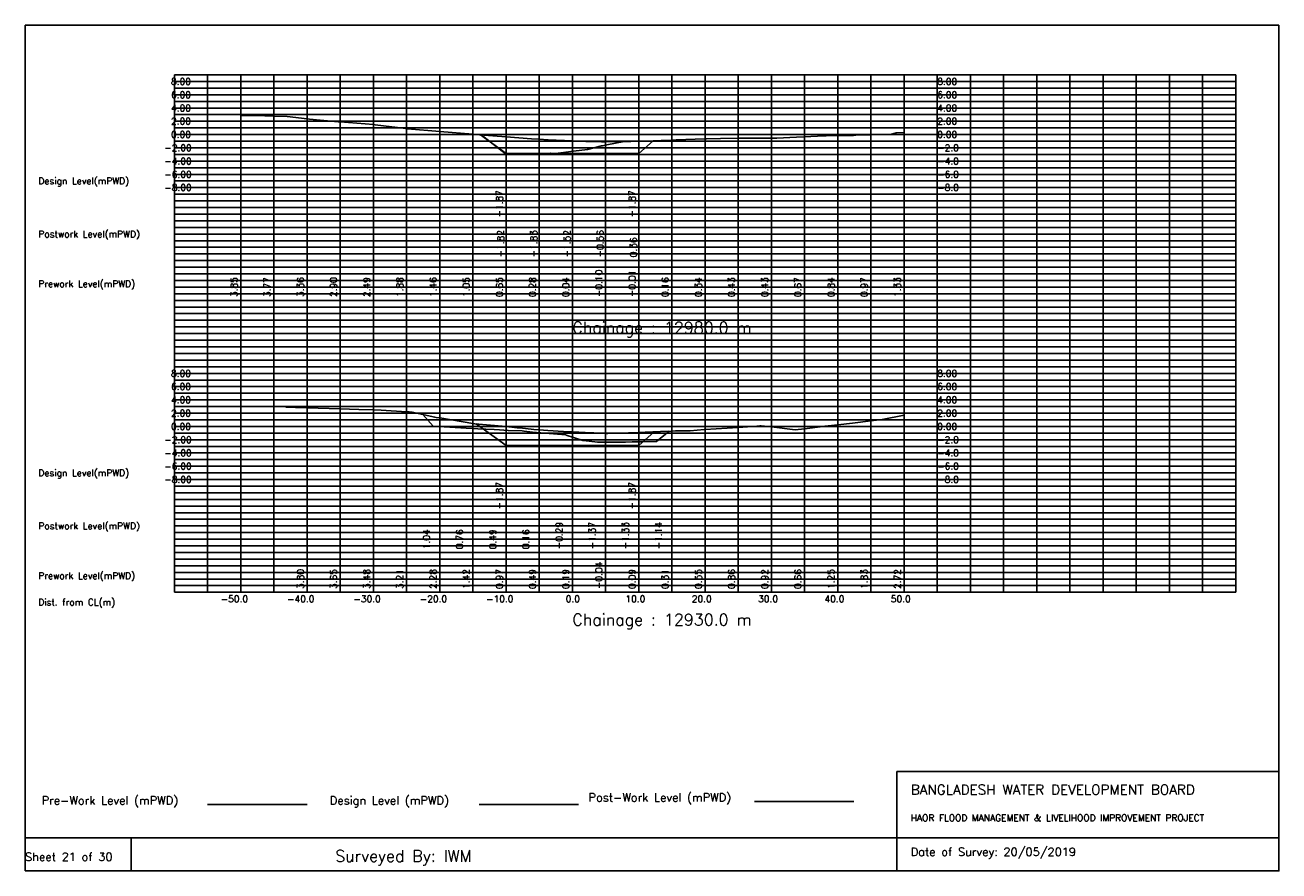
# Model space of a CAD drawing. Extents: x 0 to 189, y 0 to 128.
import ezdxf

# ---------------------------------------------------------------- set-up
doc = ezdxf.new("R2010")
doc.units = 0
doc.header["$MEASUREMENT"] = 0
doc.linetypes.add('1-1', pattern=[0])
for name, color, linetype in [('P1', 7, 'CONTINUOUS'), ('P15', 8, 'CONTINUOUS'), ('P2', 3, 'CONTINUOUS'), ('P3', 1, 'CONTINUOUS'), ('P6', 4, 'CONTINUOUS')]:
    doc.layers.add(name, color=color, linetype=linetype)
doc.styles.add('ROMAN_SIMPLEX', font='ROMANS')

msp = doc.modelspace()

# ---------------------------------------------------------------- linework, layer by layer
at = {"layer": 'P1'}
for p, q in [((0, 127.5), (0, 5)), ((0, 127.5), (189, 127.5)), ((189, 127.5), (189, 5)), ((131.4, 15), (131.4, 0)), ((131.4, 15), (189, 15)), ((16, 5), (16, 0))]:
    msp.add_line(p, q, dxfattribs=at)
at = {"layer": 'P1', "linetype": '1-1'}
msp.add_lwpolyline([(0, 0), (189, 0), (189, 5), (0, 5), (0, 0)], dxfattribs=at)
at = {"layer": 'P15', "linetype": '1-1'}
for points in [[(22.5, 120), (182.5, 120)], [(22.5, 42), (22.5, 120)], [(27.5, 42), (27.5, 120)], [(32.5, 42), (32.5, 120)], [(37.5, 42), (37.5, 120)], [(42.5, 42), (42.5, 120)], [(47.5, 42), (47.5, 120)], [(52.5, 42), (52.5, 120)], [(57.5, 42), (57.5, 120)], [(62.5, 42), (62.5, 120)], [(67.5, 42), (67.5, 120)], [(72.5, 42), (72.5, 120)], [(77.5, 42), (77.5, 120)], [(82.5, 42), (82.5, 120)], [(87.5, 42), (87.5, 120)], [(92.5, 42), (92.5, 120)], [(97.5, 42), (97.5, 120)], [(102.5, 42), (102.5, 120)], [(107.5, 42), (107.5, 120)], [(112.5, 42), (112.5, 120)], [(117.5, 42), (117.5, 120)], [(122.5, 42), (122.5, 120)], [(127.5, 42), (127.5, 120)], [(132.5, 42), (132.5, 120)], [(137.5, 42), (137.5, 120)], [(142.5, 42), (142.5, 120)], [(147.5, 42), (147.5, 120)], [(152.5, 42), (152.5, 120)], [(157.5, 42), (157.5, 120)], [(162.5, 42), (162.5, 120)], [(167.5, 42), (167.5, 120)], [(172.5, 42), (172.5, 120)], [(177.5, 42), (177.5, 120)], [(182.5, 42), (182.5, 120)], [(22.5, 119), (182.5, 119)], [(22.5, 118), (182.5, 118)], [(22.5, 117), (182.5, 117)], [(22.5, 116), (182.5, 116)], [(22.5, 115), (182.5, 115)], [(22.5, 114), (182.5, 114)], [(22.5, 113), (182.5, 113)], [(22.5, 112), (182.5, 112)], [(22.5, 111), (182.5, 111)], [(22.5, 110), (182.5, 110)], [(22.5, 109), (182.5, 109)], [(22.5, 108), (182.5, 108)], [(22.5, 107), (182.5, 107)], [(22.5, 106), (182.5, 106)], [(22.5, 105), (182.5, 105)], [(22.5, 104), (182.5, 104)], [(22.5, 103), (182.5, 103)], [(22.5, 102), (182.5, 102)], [(22.5, 101), (182.5, 101)], [(22.5, 100), (182.5, 100)], [(22.5, 99), (182.5, 99)], [(22.5, 98), (182.5, 98)], [(22.5, 97), (182.5, 97)], [(22.5, 96), (182.5, 96)], [(22.5, 95), (182.5, 95)], [(22.5, 94), (182.5, 94)], [(22.5, 93), (182.5, 93)], [(22.5, 92), (182.5, 92)], [(22.5, 91), (182.5, 91)], [(22.5, 90), (182.5, 90)], [(22.5, 89), (182.5, 89)], [(22.5, 88), (182.5, 88)], [(22.5, 87), (182.5, 87)], [(22.5, 86), (182.5, 86)], [(22.5, 85), (182.5, 85)], [(22.5, 84), (182.5, 84)], [(22.5, 83), (182.5, 83)], [(22.5, 82), (182.5, 82)], [(22.5, 81), (182.5, 81)], [(22.5, 80), (182.5, 80)], [(22.5, 79), (182.5, 79)], [(22.5, 78), (182.5, 78)], [(22.5, 77), (182.5, 77)], [(22.5, 76), (182.5, 76)], [(22.5, 75), (182.5, 75)], [(22.5, 74), (182.5, 74)], [(22.5, 73), (182.5, 73)], [(22.5, 72), (182.5, 72)], [(22.5, 71), (182.5, 71)], [(22.5, 70), (182.5, 70)], [(22.5, 69), (182.5, 69)], [(22.5, 68), (182.5, 68)], [(22.5, 67), (182.5, 67)], [(22.5, 66), (182.5, 66)], [(22.5, 65), (182.5, 65)], [(22.5, 64), (182.5, 64)], [(22.5, 63), (182.5, 63)], [(22.5, 62), (182.5, 62)], [(22.5, 61), (182.5, 61)], [(22.5, 60), (182.5, 60)], [(22.5, 59), (182.5, 59)], [(22.5, 58), (182.5, 58)], [(22.5, 57), (182.5, 57)], [(22.5, 56), (182.5, 56)], [(22.5, 55), (182.5, 55)], [(22.5, 54), (182.5, 54)], [(22.5, 53), (182.5, 53)], [(22.5, 52), (182.5, 52)], [(22.5, 51), (182.5, 51)], [(22.5, 50), (182.5, 50)], [(22.5, 49), (182.5, 49)], [(22.5, 48), (182.5, 48)], [(22.5, 47), (182.5, 47)], [(22.5, 46), (182.5, 46)], [(22.5, 45), (182.5, 45)], [(22.5, 44), (182.5, 44)], [(22.5, 43), (182.5, 43)], [(22.5, 42), (182.5, 42)]]:
    msp.add_lwpolyline(points, dxfattribs=at)
at = {"layer": 'P2'}
msp.add_line((27.5, 10), (42.5, 10), dxfattribs=at)
at = {"layer": 'P2', "linetype": '1-1'}
for points in [[(32.5, 113.85), (34.75, 113.86), (37.5, 113.77), (39.5, 113.71), (42.5, 113.36), (42.87, 113.32), (47.19, 112.92), (47.5, 112.9), (52.5, 112.49), (52.79, 112.47), (57.4, 111.91), (57.5, 111.88), (57.63, 111.86), (62.5, 111.46), (67.5, 111.05), (67.51, 111.05), (67.82, 111.01), (72.5, 110.65), (76.35, 110.36), (77.5, 110.28), (78.87, 110.19), (82.5, 110.04), (84.53, 109.96), (86.87, 109.88), (87.5, 109.9), (91.33, 109.96), (92.5, 109.99), (93.44, 110.01), (95.88, 110.09), (97.5, 110.16), (98.12, 110.19), (102.45, 110.33), (102.5, 110.34), (102.73, 110.36), (104.82, 110.4), (107.5, 110.43), (110.29, 110.47), (110.92, 110.43), (112.5, 110.43), (113.03, 110.43), (113.31, 110.46), (116.27, 110.62), (117.5, 110.67), (120.41, 110.8), (120.76, 110.83), (122.5, 110.84), (124.88, 110.85), (125.25, 110.89), (127.5, 110.97), (130.6, 111.08), (131.31, 111.24), (132.5, 111.33)], [(39.31, 69.91), (40.64, 69.89), (40.8, 69.87), (40.96, 69.84), (42.5, 69.8), (47.5, 69.65), (50.32, 69.57), (52.5, 69.48), (53.69, 69.43), (57.5, 69.21), (57.89, 69.19), (58.37, 69.13), (61.76, 68.38), (61.99, 68.36), (62.5, 68.28), (67.5, 67.42), (67.53, 67.42), (67.8, 67.41), (72.5, 66.97), (74.18, 66.81), (74.56, 66.8), (76.68, 66.56), (77.5, 66.49), (78.8, 66.38), (81.16, 66.22), (82.5, 66.19), (85.38, 66.02), (85.71, 66.02), (87.5, 65.96), (87.82, 65.95), (92.5, 66.09), (93.45, 66.12), (95.8, 66.23), (97.5, 66.31), (98.04, 66.34), (100.27, 66.36), (102.38, 66.54), (102.5, 66.55), (107.5, 66.86), (110.3, 67.03), (110.75, 67.07), (110.98, 67.1), (112.5, 66.92), (116.08, 66.49), (117.5, 66.66), (120.27, 66.99), (120.56, 67.05), (122.5, 67.25), (124.73, 67.47), (127.5, 67.83), (129.19, 68.04), (132.5, 68.72)]]:
    msp.add_lwpolyline(points, dxfattribs=at)
at = {"layer": 'P3'}
msp.add_line((68.44, 10), (83.44, 10), dxfattribs=at)
at = {"layer": 'P3', "linetype": '1-1'}
for points in [[(68.63, 110.95), (72.5, 108.14), (77.5, 108.14), (82.5, 108.14), (87.5, 108.14), (92.5, 108.14), (94.68, 110.05)], [(68.01, 67.39), (72.5, 64.13), (77.5, 64.13), (82.5, 64.13), (87.5, 64.13), (92.5, 64.13), (94.85, 66.19)]]:
    msp.add_lwpolyline(points, dxfattribs=at)
at = {"layer": 'P6'}
msp.add_line((109.94, 10.45), (124.94, 10.45), dxfattribs=at)
at = {"layer": 'P6', "linetype": '1-1'}
for points in [[(68.77, 110.94), (72.37, 108.15), (79.17, 108.17), (79.47, 108.1), (79.58, 108.1), (82.69, 108.48), (84.8, 108.74), (86.89, 109.31), (87.04, 109.32), (87.69, 109.44), (90.32, 109.94)], [(59.97, 68.78), (61.5, 67.04), (66.5, 66.76), (68.23, 66.66), (70.69, 66.55), (71.5, 66.49), (72.81, 66.4), (74.92, 66.36), (75.23, 66.28), (76.5, 66.16), (81.5, 65.71), (81.57, 65.7), (84.06, 64.88), (84.19, 64.87), (86.29, 64.63), (86.5, 64.63), (88.39, 64.64), (90.49, 64.65), (91.5, 64.67), (93.08, 64.7), (95.18, 64.73), (97.08, 66.29)]]:
    msp.add_lwpolyline(points, dxfattribs=at)

# ---------------------------------------------------------------- texts
at = {"layer": 'P1', "style": 'ROMAN_SIMPLEX'}
for s, height, rotation, p in [('8.00', 1, 360, (22, 118.5)), ('8.00', 1, 360, (137.5, 118.5)), ('6.00', 1, 360, (22, 116.5)), ('6.00', 1, 360, (137.5, 116.5)), ('4.00', 1, 360, (22, 114.5)), ('4.00', 1, 360, (137.5, 114.5)), ('2.00', 1, 360, (22, 112.5)), ('2.00', 1, 360, (137.5, 112.5)), ('0.00', 1, 360, (22, 110.5)), ('0.00', 1, 360, (137.5, 110.5)), ('-2.00', 1, 360, (21, 108.5)), ('-2.0', 1, 360, (137.5, 108.5)), ('-4.00', 1, 360, (21, 106.5)), ('-4.0', 1, 360, (137.5, 106.5)), ('Design Level(mPWD)', 1, 360, (2, 103.5)), ('-6.00', 1, 360, (21, 104.5)), ('-6.0', 1, 360, (137.5, 104.5)), ('-8.00', 1, 360, (21, 102.5)), ('-8.0', 1, 360, (137.5, 102.5)), ('-1.87', 1, 90, (72, 98.5)), ('-1.87', 1, 90, (92, 98.5)), ('Postwork Level(mPWD)', 1, 360, (2, 95.5)), ('-1.82', 1, 90, (72.19, 92.5)), ('-1.83', 1, 90, (77.19, 92.5)), ('-1.52', 1, 90, (82.19, 92.5)), ('-0.56', 1, 90, (87.19, 92.5)), ('0.36', 1, 90, (92.19, 92.5)), ('Prework Level(mPWD)', 1, 360, (2, 88)), ('3.85', 1, 90, (32, 86.5)), ('3.77', 1, 90, (37, 86.5)), ('3.36', 1, 90, (42, 86.5)), ('2.90', 1, 90, (47, 86.5)), ('2.49', 1, 90, (52, 86.5)), ('1.88', 1, 90, (57, 86.5)), ('1.46', 1, 90, (62, 86.5)), ('1.05', 1, 90, (67, 86.5)), ('0.65', 1, 90, (72, 86.5)), ('0.28', 1, 90, (77, 86.5)), ('0.04', 1, 90, (82, 86.5)), ('-0.10', 1, 90, (87, 86.5)), ('-0.01', 1, 90, (92, 86.5)), ('0.16', 1, 90, (97, 86.5)), ('0.34', 1, 90, (102, 86.5)), ('0.43', 1, 90, (107, 86.5)), ('0.43', 1, 90, (112, 86.5)), ('0.67', 1, 90, (117, 86.5)), ('0.84', 1, 90, (122, 86.5)), ('0.97', 1, 90, (127, 86.5)), ('1.33', 1, 90, (132, 86.5)), ('Chainage : 12980.0 m', 1.75, 360, (82.5, 81)), ('8.00', 1, 360, (22, 74.5)), ('8.00', 1, 360, (137.5, 74.5)), ('6.00', 1, 360, (22, 72.5)), ('6.00', 1, 360, (137.5, 72.5)), ('4.00', 1, 360, (22, 70.5)), ('4.00', 1, 360, (137.5, 70.5)), ('2.00', 1, 360, (22, 68.5)), ('2.00', 1, 360, (137.5, 68.5)), ('0.00', 1, 360, (22, 66.5)), ('0.00', 1, 360, (137.5, 66.5)), ('-2.00', 1, 360, (21, 64.5)), ('-2.0', 1, 360, (137.5, 64.5)), ('-4.00', 1, 360, (21, 62.5)), ('-4.0', 1, 360, (137.5, 62.5)), ('Design Level(mPWD)', 1, 360, (2, 59.5)), ('-6.00', 1, 360, (21, 60.5)), ('-6.0', 1, 360, (137.5, 60.5)), ('-8.00', 1, 360, (21, 58.5)), ('-8.0', 1, 360, (137.5, 58.5)), ('-1.87', 1, 90, (72, 54.5)), ('-1.87', 1, 90, (92, 54.5)), ('Postwork Level(mPWD)', 1, 360, (2, 51.5)), ('1.04', 1, 90, (61, 48.5)), ('0.76', 1, 90, (66, 48.5)), ('0.49', 1, 90, (71, 48.5)), ('0.16', 1, 90, (76, 48.5)), ('-0.29', 1, 90, (81, 48.5)), ('-1.37', 1, 90, (86, 48.5)), ('-1.33', 1, 90, (91, 48.5)), ('-1.14', 1, 90, (96, 48.5)), ('-0.04', 1, 90, (87, 42.5)), ('Prework Level(mPWD)', 1, 360, (2, 44)), ('3.80', 1, 90, (42, 42.5)), ('3.65', 1, 90, (47, 42.5)), ('3.48', 1, 90, (52, 42.5)), ('3.21', 1, 90, (57, 42.5)), ('2.28', 1, 90, (62, 42.5)), ('1.42', 1, 90, (67, 42.5)), ('0.97', 1, 90, (72, 42.5)), ('0.49', 1, 90, (77, 42.5)), ('0.19', 1, 90, (82, 42.5)), ('0.09', 1, 90, (92, 42.5)), ('0.31', 1, 90, (97, 42.5)), ('0.55', 1, 90, (102, 42.5)), ('0.86', 1, 90, (107, 42.5)), ('0.92', 1, 90, (112, 42.5)), ('0.66', 1, 90, (117, 42.5)), ('1.25', 1, 90, (122, 42.5)), ('1.83', 1, 90, (127, 42.5)), ('2.72', 1, 90, (132, 42.5)), ('Dist. from CL(m)', 1, 360, (2, 40)), ('-50.0', 1, 360, (29.5, 40.5)), ('-40.0', 1, 360, (39.5, 40.5)), ('-30.0', 1, 360, (49.5, 40.5)), ('-20.0', 1, 360, (59.5, 40.5)), ('-10.0', 1, 360, (69.5, 40.5)), ('0.0', 1, 360, (81.5, 40.5)), ('10.0', 1, 360, (90.5, 40.5)), ('20.0', 1, 360, (100.5, 40.5)), ('30.0', 1, 360, (110.5, 40.5)), ('40.0', 1, 360, (120.5, 40.5)), ('50.0', 1, 360, (130.5, 40.5)), ('Chainage : 12930.0 m', 1.75, 360, (82.5, 37)), ('Sheet 21 of 30', 1.25, 360, (0, 1.5))]:
    msp.add_text(s, height=height, rotation=rotation, dxfattribs=at).set_placement(p)
for s, height, p in [('Pre-Work Level (mPWD)', 1.25, (2.5, 10)), ('Design Level (mPWD)', 1.25, (45.94, 10)), ('Post-Work Level (mPWD)', 1.25, (84.94, 10.45)), ('BANGLADESH WATER DEVELOPMENT BOARD', 1.5, (133.5, 11.5)), ('HAOR FLOOD MANAGEMENT & LIVELIHOOD IMPROVEMENT PROJECT', 1, (133.5, 7.5)), ('Surveyed By: IWM', 1.75, (46.75, 1.38)), ('Date of Survey: 20/05/2019', 1.25, (133.5, 2.25))]:
    msp.add_text(s, height=height, dxfattribs=at).set_placement(p)

doc.saveas('drawing.dxf')
